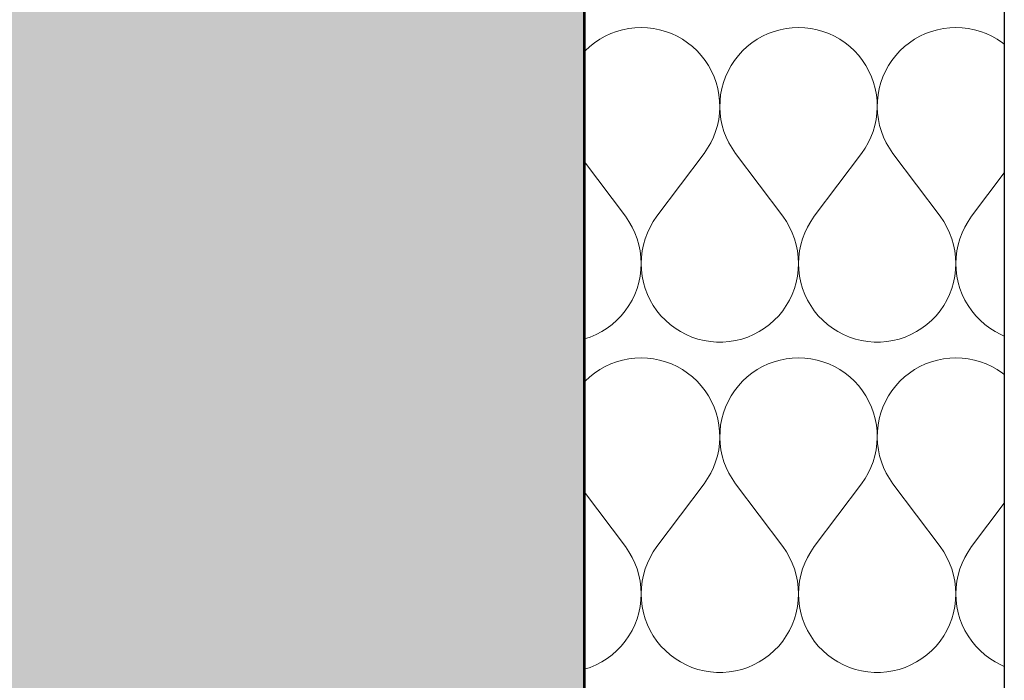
# Model space of a CAD drawing. Header units: millimetres. Extents: x -25478 to 4005, y -8416 to 11348.
# Tile 225 of 256: x -537 to -162, y 2895 to 3147. Entities that reach past the tile are written whole.
import ezdxf

# ---------------------------------------------------------------- set-up
doc = ezdxf.new("R2010")
doc.units = ezdxf.units.MM
doc.header["$MEASUREMENT"] = 0
doc.linetypes.add('Wipeout_Contour', pattern=[1000, 0, -1000])
for name, color, linetype in [('POHLED ZÁPADNÍ_1_Konstrukce - nosné', 7, 'Continuous'), ('POHLED ZÁPADNÍ_1_Nové_Konstrukce - nosné', 7, 'Continuous'), ('POHLED ZÁPADNÍ_1_Nové_Výplně – Řezové', 7, 'Continuous'), ('POHLED ZÁPADNÍ_1_Výplně - Povrchové', 7, 'Continuous'), ('POHLED ZÁPADNÍ_1_Výplně – Řezové', 7, 'Continuous')]:
    doc.layers.add(name, color=color, linetype=linetype)

# ---------------------------------------------------------------- blocks, each defined once
blk = doc.blocks.new('*X2518', base_point=(-25690.45, -8330.81))
at = {"layer": 'POHLED ZÁPADNÍ_1_Nové_Výplně – Řezové', "color": 21, "linetype": 'Continuous', "lineweight": 20, "true_color": 0xffaaaa}
for p, q in [((-311.56, 3141.69), (-313.71, 3140.69)), ((-309.33, 3142.51), (-311.56, 3141.69)), ((-307.05, 3143.16), (-309.33, 3142.51)), ((-304.73, 3143.63), (-307.05, 3143.16)), ((-302.37, 3143.91), (-304.73, 3143.63)), ((-300, 3144), (-302.37, 3143.91)), ((-297.63, 3143.91), (-300, 3144)), ((-295.27, 3143.63), (-297.63, 3143.91)), ((-292.95, 3143.16), (-295.27, 3143.63)), ((-290.67, 3142.51), (-292.95, 3143.16)), ((-288.44, 3141.69), (-290.67, 3142.51)), ((-286.29, 3140.69), (-288.44, 3141.69)), ((-251.56, 3141.69), (-253.71, 3140.69)), ((-249.33, 3142.51), (-251.56, 3141.69)), ((-247.05, 3143.16), (-249.33, 3142.51)), ((-244.73, 3143.63), (-247.05, 3143.16)), ((-242.37, 3143.91), (-244.73, 3143.63)), ((-240, 3144), (-242.37, 3143.91)), ((-237.63, 3143.91), (-240, 3144)), ((-235.27, 3143.63), (-237.63, 3143.91)), ((-232.95, 3143.16), (-235.27, 3143.63)), ((-230.67, 3142.51), (-232.95, 3143.16)), ((-228.44, 3141.69), (-230.67, 3142.51)), ((-226.29, 3140.69), (-228.44, 3141.69)), ((-191.56, 3141.69), (-193.71, 3140.69)), ((-189.33, 3142.51), (-191.56, 3141.69)), ((-187.05, 3143.16), (-189.33, 3142.51)), ((-184.73, 3143.63), (-187.05, 3143.16)), ((-182.37, 3143.91), (-184.73, 3143.63)), ((-180, 3144), (-182.37, 3143.91)), ((-177.63, 3143.91), (-180, 3144)), ((-175.27, 3143.63), (-177.63, 3143.91)), ((-172.95, 3143.16), (-175.27, 3143.63)), ((-170.67, 3142.51), (-172.95, 3143.16)), ((-168.44, 3141.69), (-170.67, 3142.51)), ((-166.29, 3140.69), (-168.44, 3141.69)), ((-317.74, 3138.19), (-319.59, 3136.72)), ((-315.77, 3139.52), (-317.74, 3138.19)), ((-313.71, 3140.69), (-315.77, 3139.52)), ((-284.23, 3139.52), (-286.29, 3140.69)), ((-282.26, 3138.19), (-284.23, 3139.52)), ((-280.41, 3136.72), (-282.26, 3138.19)), ((-257.74, 3138.19), (-259.59, 3136.72)), ((-255.77, 3139.52), (-257.74, 3138.19)), ((-253.71, 3140.69), (-255.77, 3139.52)), ((-224.23, 3139.52), (-226.29, 3140.69)), ((-222.26, 3138.19), (-224.23, 3139.52)), ((-220.41, 3136.72), (-222.26, 3138.19)), ((-197.74, 3138.19), (-199.59, 3136.72)), ((-195.77, 3139.52), (-197.74, 3138.19)), ((-193.71, 3140.69), (-195.77, 3139.52)), ((-164.23, 3139.52), (-166.29, 3140.69)), ((-162.26, 3138.19), (-164.23, 3139.52)), ((-161.55, 3137.63), (-162.26, 3138.19)), ((-321.33, 3135.1), (-321.55, 3134.85)), ((-319.59, 3136.72), (-321.33, 3135.1)), ((-278.67, 3135.1), (-280.41, 3136.72)), ((-277.07, 3133.35), (-278.67, 3135.1)), ((-261.33, 3135.1), (-262.93, 3133.35)), ((-259.59, 3136.72), (-261.33, 3135.1)), ((-218.67, 3135.1), (-220.41, 3136.72)), ((-217.07, 3133.35), (-218.67, 3135.1)), ((-201.33, 3135.1), (-202.93, 3133.35)), ((-199.59, 3136.72), (-201.33, 3135.1)), ((-275.62, 3131.48), (-277.07, 3133.35)), ((-274.31, 3129.49), (-275.62, 3131.48)), ((-264.38, 3131.48), (-265.69, 3129.49)), ((-262.93, 3133.35), (-264.38, 3131.48)), ((-215.62, 3131.48), (-217.07, 3133.35)), ((-214.31, 3129.49), (-215.62, 3131.48)), ((-204.38, 3131.48), (-205.69, 3129.49)), ((-202.93, 3133.35), (-204.38, 3131.48)), ((-273.17, 3127.42), (-274.31, 3129.49)), ((-272.19, 3125.25), (-273.17, 3127.42)), ((-266.83, 3127.42), (-267.81, 3125.25)), ((-265.69, 3129.49), (-266.83, 3127.42)), ((-213.17, 3127.42), (-214.31, 3129.49)), ((-212.19, 3125.25), (-213.17, 3127.42)), ((-206.83, 3127.42), (-207.81, 3125.25)), ((-205.69, 3129.49), (-206.83, 3127.42)), ((-271.39, 3123.02), (-272.19, 3125.25)), ((-270.77, 3120.73), (-271.39, 3123.02)), ((-268.61, 3123.02), (-269.23, 3120.73)), ((-267.81, 3125.25), (-268.61, 3123.02)), ((-211.39, 3123.02), (-212.19, 3125.25)), ((-210.77, 3120.73), (-211.39, 3123.02)), ((-208.61, 3123.02), (-209.23, 3120.73)), ((-207.81, 3125.25), (-208.61, 3123.02)), ((-270.32, 3118.4), (-270.77, 3120.73)), ((-269.23, 3120.73), (-269.68, 3118.4)), ((-210.32, 3118.4), (-210.77, 3120.73)), ((-209.23, 3120.73), (-209.68, 3118.4)), ((-270.07, 3116.05), (-270.32, 3118.4)), ((-270, 3113.67), (-270.07, 3116.05)), ((-269.93, 3116.05), (-270, 3113.67)), ((-269.68, 3118.4), (-269.93, 3116.05)), ((-210.07, 3116.05), (-210.32, 3118.4)), ((-210, 3113.67), (-210.07, 3116.05)), ((-209.93, 3116.05), (-210, 3113.67)), ((-209.68, 3118.4), (-209.93, 3116.05)), ((-270.12, 3111.31), (-270, 3113.67)), ((-270, 3113.67), (-269.88, 3111.31)), ((-210.12, 3111.31), (-210, 3113.67)), ((-210, 3113.67), (-209.88, 3111.31)), ((-270.92, 3106.63), (-270.43, 3108.95)), ((-270.43, 3108.95), (-270.12, 3111.31)), ((-269.88, 3111.31), (-269.57, 3108.95)), ((-269.57, 3108.95), (-269.08, 3106.63)), ((-210.92, 3106.63), (-210.43, 3108.95)), ((-210.43, 3108.95), (-210.12, 3111.31)), ((-209.88, 3111.31), (-209.57, 3108.95)), ((-209.57, 3108.95), (-209.08, 3106.63)), ((-272.44, 3102.14), (-271.59, 3104.36)), ((-271.59, 3104.36), (-270.92, 3106.63)), ((-269.08, 3106.63), (-268.41, 3104.36)), ((-268.41, 3104.36), (-267.56, 3102.14)), ((-212.44, 3102.14), (-211.59, 3104.36)), ((-211.59, 3104.36), (-210.92, 3106.63)), ((-209.08, 3106.63), (-208.41, 3104.36)), ((-208.41, 3104.36), (-207.56, 3102.14)), ((-273.46, 3100), (-272.44, 3102.14)), ((-267.56, 3102.14), (-266.54, 3100)), ((-213.46, 3100), (-212.44, 3102.14)), ((-207.56, 3102.14), (-206.54, 3100)), ((-276, 3096), (-274.65, 3097.95)), ((-274.65, 3097.95), (-273.46, 3100)), ((-266.54, 3100), (-265.35, 3097.95)), ((-265.35, 3097.95), (-264, 3096)), ((-216, 3096), (-214.65, 3097.95)), ((-214.65, 3097.95), (-213.46, 3100)), ((-206.54, 3100), (-205.35, 3097.95)), ((-205.35, 3097.95), (-204, 3096)), ((-294, 3072), (-276, 3096)), ((-246, 3072), (-264, 3096)), ((-234, 3072), (-216, 3096)), ((-186, 3072), (-204, 3096)), ((-306, 3072), (-321.55, 3092.74)), ((-174, 3072), (-161.55, 3088.59)), ((-304.63, 3070.01), (-306, 3072)), ((-294, 3072), (-295.37, 3070.01)), ((-244.63, 3070.01), (-246, 3072)), ((-234, 3072), (-235.37, 3070.01)), ((-184.63, 3070.01), (-186, 3072)), ((-174, 3072), (-175.37, 3070.01)), ((-303.42, 3067.92), (-304.63, 3070.01)), ((-302.39, 3065.74), (-303.42, 3067.92)), ((-296.58, 3067.92), (-297.61, 3065.74)), ((-295.37, 3070.01), (-296.58, 3067.92)), ((-243.42, 3067.92), (-244.63, 3070.01)), ((-242.39, 3065.74), (-243.42, 3067.92)), ((-236.58, 3067.92), (-237.61, 3065.74)), ((-235.37, 3070.01), (-236.58, 3067.92)), ((-183.42, 3067.92), (-184.63, 3070.01)), ((-182.39, 3065.74), (-183.42, 3067.92)), ((-176.58, 3067.92), (-177.61, 3065.74)), ((-175.37, 3070.01), (-176.58, 3067.92)), ((-301.54, 3063.48), (-302.39, 3065.74)), ((-300.87, 3061.16), (-301.54, 3063.48)), ((-298.46, 3063.48), (-299.13, 3061.16)), ((-297.61, 3065.74), (-298.46, 3063.48)), ((-241.54, 3063.48), (-242.39, 3065.74)), ((-240.87, 3061.16), (-241.54, 3063.48)), ((-238.46, 3063.48), (-239.13, 3061.16)), ((-237.61, 3065.74), (-238.46, 3063.48)), ((-181.54, 3063.48), (-182.39, 3065.74)), ((-180.87, 3061.16), (-181.54, 3063.48)), ((-178.46, 3063.48), (-179.13, 3061.16)), ((-177.61, 3065.74), (-178.46, 3063.48)), ((-300.39, 3058.79), (-300.87, 3061.16)), ((-299.13, 3061.16), (-299.61, 3058.79)), ((-240.39, 3058.79), (-240.87, 3061.16)), ((-239.13, 3061.16), (-239.61, 3058.79)), ((-180.39, 3058.79), (-180.87, 3061.16)), ((-179.13, 3061.16), (-179.61, 3058.79)), ((-300.1, 3056.39), (-300.39, 3058.79)), ((-300, 3053.98), (-300.1, 3056.39)), ((-299.9, 3056.39), (-300, 3053.98)), ((-299.61, 3058.79), (-299.9, 3056.39)), ((-240.1, 3056.39), (-240.39, 3058.79)), ((-240, 3053.98), (-240.1, 3056.39)), ((-239.9, 3056.39), (-240, 3053.98)), ((-239.61, 3058.79), (-239.9, 3056.39)), ((-180.1, 3056.39), (-180.39, 3058.79)), ((-180, 3053.98), (-180.1, 3056.39)), ((-179.9, 3056.39), (-180, 3053.98)), ((-179.61, 3058.79), (-179.9, 3056.39)), ((-300.39, 3049.17), (-300.1, 3051.57)), ((-300.1, 3051.57), (-300, 3053.98)), ((-300, 3053.98), (-299.9, 3051.57)), ((-299.9, 3051.57), (-299.61, 3049.17)), ((-240.39, 3049.17), (-240.1, 3051.57)), ((-240.1, 3051.57), (-240, 3053.98)), ((-240, 3053.98), (-239.9, 3051.57)), ((-239.9, 3051.57), (-239.61, 3049.17)), ((-180.39, 3049.17), (-180.1, 3051.57)), ((-180.1, 3051.57), (-180, 3053.98)), ((-180, 3053.98), (-179.9, 3051.57)), ((-179.9, 3051.57), (-179.61, 3049.17)), ((-300.88, 3046.8), (-300.39, 3049.17)), ((-299.61, 3049.17), (-299.12, 3046.8)), ((-240.88, 3046.8), (-240.39, 3049.17)), ((-239.61, 3049.17), (-239.12, 3046.8)), ((-180.88, 3046.8), (-180.39, 3049.17)), ((-179.61, 3049.17), (-179.12, 3046.8)), ((-302.41, 3042.23), (-301.55, 3044.49)), ((-301.55, 3044.49), (-300.88, 3046.8)), ((-299.12, 3046.8), (-298.45, 3044.49)), ((-298.45, 3044.49), (-297.59, 3042.23)), ((-242.41, 3042.23), (-241.55, 3044.49)), ((-241.55, 3044.49), (-240.88, 3046.8)), ((-239.12, 3046.8), (-238.45, 3044.49)), ((-238.45, 3044.49), (-237.59, 3042.23)), ((-182.41, 3042.23), (-181.55, 3044.49)), ((-181.55, 3044.49), (-180.88, 3046.8)), ((-179.12, 3046.8), (-178.45, 3044.49)), ((-178.45, 3044.49), (-177.59, 3042.23)), ((-303.44, 3040.05), (-302.41, 3042.23)), ((-297.59, 3042.23), (-296.56, 3040.05)), ((-243.44, 3040.05), (-242.41, 3042.23)), ((-237.59, 3042.23), (-236.56, 3040.05)), ((-183.44, 3040.05), (-182.41, 3042.23)), ((-177.59, 3042.23), (-176.56, 3040.05)), ((-306.02, 3035.97), (-304.65, 3037.96)), ((-304.65, 3037.96), (-303.44, 3040.05)), ((-296.56, 3040.05), (-295.35, 3037.96)), ((-295.35, 3037.96), (-293.98, 3035.97)), ((-246.02, 3035.97), (-244.65, 3037.96)), ((-244.65, 3037.96), (-243.44, 3040.05)), ((-236.56, 3040.05), (-235.35, 3037.96)), ((-235.35, 3037.96), (-233.98, 3035.97)), ((-186.02, 3035.97), (-184.65, 3037.96)), ((-184.65, 3037.96), (-183.44, 3040.05)), ((-176.56, 3040.05), (-175.35, 3037.96)), ((-175.35, 3037.96), (-173.98, 3035.97)), ((-309.23, 3032.36), (-307.55, 3034.1)), ((-307.55, 3034.1), (-306.02, 3035.97)), ((-293.98, 3035.97), (-292.45, 3034.1)), ((-292.45, 3034.1), (-290.77, 3032.36)), ((-249.23, 3032.36), (-247.55, 3034.1)), ((-247.55, 3034.1), (-246.02, 3035.97)), ((-233.98, 3035.97), (-232.45, 3034.1)), ((-232.45, 3034.1), (-230.77, 3032.36)), ((-189.23, 3032.36), (-187.55, 3034.1)), ((-187.55, 3034.1), (-186.02, 3035.97)), ((-173.98, 3035.97), (-172.45, 3034.1)), ((-172.45, 3034.1), (-170.77, 3032.36)), ((-315.01, 3028.02), (-312.96, 3029.31)), ((-312.96, 3029.31), (-311.03, 3030.76)), ((-311.03, 3030.76), (-309.23, 3032.36)), ((-290.77, 3032.36), (-288.97, 3030.76)), ((-288.97, 3030.76), (-287.04, 3029.31)), ((-287.04, 3029.31), (-284.99, 3028.02)), ((-255.01, 3028.02), (-252.96, 3029.31)), ((-252.96, 3029.31), (-251.03, 3030.76)), ((-251.03, 3030.76), (-249.23, 3032.36)), ((-230.77, 3032.36), (-228.97, 3030.76)), ((-228.97, 3030.76), (-227.04, 3029.31)), ((-227.04, 3029.31), (-224.99, 3028.02)), ((-195.01, 3028.02), (-192.96, 3029.31)), ((-192.96, 3029.31), (-191.03, 3030.76)), ((-191.03, 3030.76), (-189.23, 3032.36)), ((-170.77, 3032.36), (-168.97, 3030.76)), ((-168.97, 3030.76), (-167.04, 3029.31)), ((-167.04, 3029.31), (-164.99, 3028.02)), ((-321.55, 3025.22), (-319.37, 3025.95)), ((-319.37, 3025.95), (-317.14, 3026.89)), ((-317.14, 3026.89), (-315.01, 3028.02)), ((-284.99, 3028.02), (-282.86, 3026.89)), ((-282.86, 3026.89), (-280.63, 3025.95)), ((-280.63, 3025.95), (-278.34, 3025.18)), ((-261.66, 3025.18), (-259.37, 3025.95)), ((-259.37, 3025.95), (-257.14, 3026.89)), ((-257.14, 3026.89), (-255.01, 3028.02)), ((-224.99, 3028.02), (-222.86, 3026.89)), ((-222.86, 3026.89), (-220.63, 3025.95)), ((-220.63, 3025.95), (-218.34, 3025.18)), ((-201.66, 3025.18), (-199.37, 3025.95)), ((-199.37, 3025.95), (-197.14, 3026.89)), ((-197.14, 3026.89), (-195.01, 3028.02)), ((-164.99, 3028.02), (-162.86, 3026.89)), ((-162.86, 3026.89), (-161.55, 3026.34)), ((-278.34, 3025.18), (-276, 3024.61)), ((-276, 3024.61), (-273.61, 3024.22)), ((-273.61, 3024.22), (-271.21, 3024.02)), ((-271.21, 3024.02), (-268.79, 3024.02)), ((-268.79, 3024.02), (-266.39, 3024.22)), ((-266.39, 3024.22), (-264, 3024.61)), ((-264, 3024.61), (-261.66, 3025.18)), ((-218.34, 3025.18), (-216, 3024.61)), ((-216, 3024.61), (-213.61, 3024.22)), ((-213.61, 3024.22), (-211.21, 3024.02)), ((-211.21, 3024.02), (-208.79, 3024.02)), ((-208.79, 3024.02), (-206.39, 3024.22)), ((-206.39, 3024.22), (-204, 3024.61)), ((-204, 3024.61), (-201.66, 3025.18)), ((-302.37, 3017.91), (-304.73, 3017.63)), ((-300, 3018), (-302.37, 3017.91)), ((-297.63, 3017.91), (-300, 3018)), ((-295.27, 3017.63), (-297.63, 3017.91)), ((-242.37, 3017.91), (-244.73, 3017.63)), ((-240, 3018), (-242.37, 3017.91)), ((-237.63, 3017.91), (-240, 3018)), ((-235.27, 3017.63), (-237.63, 3017.91)), ((-182.37, 3017.91), (-184.73, 3017.63)), ((-180, 3018), (-182.37, 3017.91)), ((-177.63, 3017.91), (-180, 3018)), ((-175.27, 3017.63), (-177.63, 3017.91)), ((-313.71, 3014.69), (-315.77, 3013.52)), ((-311.56, 3015.69), (-313.71, 3014.69)), ((-309.33, 3016.51), (-311.56, 3015.69)), ((-307.05, 3017.16), (-309.33, 3016.51)), ((-304.73, 3017.63), (-307.05, 3017.16)), ((-292.95, 3017.16), (-295.27, 3017.63)), ((-290.67, 3016.51), (-292.95, 3017.16)), ((-288.44, 3015.69), (-290.67, 3016.51)), ((-286.29, 3014.69), (-288.44, 3015.69)), ((-284.23, 3013.52), (-286.29, 3014.69)), ((-253.71, 3014.69), (-255.77, 3013.52)), ((-251.56, 3015.69), (-253.71, 3014.69)), ((-249.33, 3016.51), (-251.56, 3015.69)), ((-247.05, 3017.16), (-249.33, 3016.51)), ((-244.73, 3017.63), (-247.05, 3017.16)), ((-232.95, 3017.16), (-235.27, 3017.63)), ((-230.67, 3016.51), (-232.95, 3017.16)), ((-228.44, 3015.69), (-230.67, 3016.51)), ((-226.29, 3014.69), (-228.44, 3015.69)), ((-224.23, 3013.52), (-226.29, 3014.69)), ((-193.71, 3014.69), (-195.77, 3013.52)), ((-191.56, 3015.69), (-193.71, 3014.69)), ((-189.33, 3016.51), (-191.56, 3015.69)), ((-187.05, 3017.16), (-189.33, 3016.51)), ((-184.73, 3017.63), (-187.05, 3017.16)), ((-172.95, 3017.16), (-175.27, 3017.63)), ((-170.67, 3016.51), (-172.95, 3017.16)), ((-168.44, 3015.69), (-170.67, 3016.51)), ((-166.29, 3014.69), (-168.44, 3015.69)), ((-164.23, 3013.52), (-166.29, 3014.69)), ((-319.59, 3010.72), (-321.33, 3009.1)), ((-317.74, 3012.19), (-319.59, 3010.72)), ((-315.77, 3013.52), (-317.74, 3012.19)), ((-282.26, 3012.19), (-284.23, 3013.52)), ((-280.41, 3010.72), (-282.26, 3012.19)), ((-278.67, 3009.1), (-280.41, 3010.72)), ((-259.59, 3010.72), (-261.33, 3009.1)), ((-257.74, 3012.19), (-259.59, 3010.72)), ((-255.77, 3013.52), (-257.74, 3012.19)), ((-222.26, 3012.19), (-224.23, 3013.52)), ((-220.41, 3010.72), (-222.26, 3012.19)), ((-218.67, 3009.1), (-220.41, 3010.72)), ((-199.59, 3010.72), (-201.33, 3009.1)), ((-197.74, 3012.19), (-199.59, 3010.72)), ((-195.77, 3013.52), (-197.74, 3012.19)), ((-162.26, 3012.19), (-164.23, 3013.52)), ((-161.55, 3011.63), (-162.26, 3012.19)), ((-321.33, 3009.1), (-321.55, 3008.85)), ((-277.07, 3007.35), (-278.67, 3009.1)), ((-275.62, 3005.48), (-277.07, 3007.35)), ((-262.93, 3007.35), (-264.38, 3005.48)), ((-261.33, 3009.1), (-262.93, 3007.35)), ((-217.07, 3007.35), (-218.67, 3009.1)), ((-215.62, 3005.48), (-217.07, 3007.35)), ((-202.93, 3007.35), (-204.38, 3005.48)), ((-201.33, 3009.1), (-202.93, 3007.35)), ((-274.31, 3003.49), (-275.62, 3005.48)), ((-273.17, 3001.42), (-274.31, 3003.49)), ((-265.69, 3003.49), (-266.83, 3001.42)), ((-264.38, 3005.48), (-265.69, 3003.49)), ((-214.31, 3003.49), (-215.62, 3005.48)), ((-213.17, 3001.42), (-214.31, 3003.49)), ((-205.69, 3003.49), (-206.83, 3001.42)), ((-204.38, 3005.48), (-205.69, 3003.49)), ((-272.19, 2999.25), (-273.17, 3001.42)), ((-271.39, 2997.02), (-272.19, 2999.25)), ((-267.81, 2999.25), (-268.61, 2997.02)), ((-266.83, 3001.42), (-267.81, 2999.25)), ((-212.19, 2999.25), (-213.17, 3001.42)), ((-211.39, 2997.02), (-212.19, 2999.25)), ((-207.81, 2999.25), (-208.61, 2997.02)), ((-206.83, 3001.42), (-207.81, 2999.25)), ((-270.77, 2994.73), (-271.39, 2997.02)), ((-268.61, 2997.02), (-269.23, 2994.73)), ((-210.77, 2994.73), (-211.39, 2997.02)), ((-208.61, 2997.02), (-209.23, 2994.73)), ((-270.32, 2992.4), (-270.77, 2994.73)), ((-270.07, 2990.05), (-270.32, 2992.4)), ((-269.68, 2992.4), (-269.93, 2990.05)), ((-269.23, 2994.73), (-269.68, 2992.4)), ((-210.32, 2992.4), (-210.77, 2994.73)), ((-210.07, 2990.05), (-210.32, 2992.4)), ((-209.68, 2992.4), (-209.93, 2990.05)), ((-209.23, 2994.73), (-209.68, 2992.4)), ((-270, 2987.67), (-270.07, 2990.05)), ((-269.93, 2990.05), (-270, 2987.67)), ((-210, 2987.67), (-210.07, 2990.05)), ((-209.93, 2990.05), (-210, 2987.67)), ((-270.43, 2982.95), (-270.12, 2985.31)), ((-270.12, 2985.31), (-270, 2987.67)), ((-270, 2987.67), (-269.88, 2985.31)), ((-269.88, 2985.31), (-269.57, 2982.95)), ((-210.43, 2982.95), (-210.12, 2985.31)), ((-210.12, 2985.31), (-210, 2987.67)), ((-210, 2987.67), (-209.88, 2985.31)), ((-209.88, 2985.31), (-209.57, 2982.95)), ((-271.59, 2978.36), (-270.92, 2980.63)), ((-270.92, 2980.63), (-270.43, 2982.95)), ((-269.57, 2982.95), (-269.08, 2980.63)), ((-269.08, 2980.63), (-268.41, 2978.36)), ((-211.59, 2978.36), (-210.92, 2980.63)), ((-210.92, 2980.63), (-210.43, 2982.95)), ((-209.57, 2982.95), (-209.08, 2980.63)), ((-209.08, 2980.63), (-208.41, 2978.36)), ((-272.44, 2976.14), (-271.59, 2978.36)), ((-268.41, 2978.36), (-267.56, 2976.14)), ((-212.44, 2976.14), (-211.59, 2978.36)), ((-208.41, 2978.36), (-207.56, 2976.14)), ((-274.65, 2971.95), (-273.46, 2974)), ((-273.46, 2974), (-272.44, 2976.14)), ((-267.56, 2976.14), (-266.54, 2974)), ((-266.54, 2974), (-265.35, 2971.95)), ((-214.65, 2971.95), (-213.46, 2974)), ((-213.46, 2974), (-212.44, 2976.14)), ((-207.56, 2976.14), (-206.54, 2974)), ((-206.54, 2974), (-205.35, 2971.95)), ((-294, 2946), (-276, 2970)), ((-276, 2970), (-274.65, 2971.95)), ((-265.35, 2971.95), (-264, 2970)), ((-246, 2946), (-264, 2970)), ((-234, 2946), (-216, 2970)), ((-216, 2970), (-214.65, 2971.95)), ((-205.35, 2971.95), (-204, 2970)), ((-186, 2946), (-204, 2970)), ((-306, 2946), (-321.55, 2966.74)), ((-174, 2946), (-161.55, 2962.59)), ((-304.63, 2944.01), (-306, 2946)), ((-303.42, 2941.92), (-304.63, 2944.01)), ((-295.37, 2944.01), (-296.58, 2941.92)), ((-294, 2946), (-295.37, 2944.01)), ((-244.63, 2944.01), (-246, 2946)), ((-243.42, 2941.92), (-244.63, 2944.01)), ((-235.37, 2944.01), (-236.58, 2941.92)), ((-234, 2946), (-235.37, 2944.01)), ((-184.63, 2944.01), (-186, 2946)), ((-183.42, 2941.92), (-184.63, 2944.01)), ((-175.37, 2944.01), (-176.58, 2941.92)), ((-174, 2946), (-175.37, 2944.01)), ((-302.39, 2939.74), (-303.42, 2941.92)), ((-301.54, 2937.48), (-302.39, 2939.74)), ((-297.61, 2939.74), (-298.46, 2937.48)), ((-296.58, 2941.92), (-297.61, 2939.74)), ((-242.39, 2939.74), (-243.42, 2941.92)), ((-241.54, 2937.48), (-242.39, 2939.74)), ((-237.61, 2939.74), (-238.46, 2937.48)), ((-236.58, 2941.92), (-237.61, 2939.74)), ((-182.39, 2939.74), (-183.42, 2941.92)), ((-181.54, 2937.48), (-182.39, 2939.74)), ((-177.61, 2939.74), (-178.46, 2937.48)), ((-176.58, 2941.92), (-177.61, 2939.74)), ((-300.87, 2935.16), (-301.54, 2937.48)), ((-300.39, 2932.79), (-300.87, 2935.16)), ((-299.13, 2935.16), (-299.61, 2932.79)), ((-298.46, 2937.48), (-299.13, 2935.16)), ((-240.87, 2935.16), (-241.54, 2937.48)), ((-240.39, 2932.79), (-240.87, 2935.16)), ((-239.13, 2935.16), (-239.61, 2932.79)), ((-238.46, 2937.48), (-239.13, 2935.16)), ((-180.87, 2935.16), (-181.54, 2937.48)), ((-180.39, 2932.79), (-180.87, 2935.16)), ((-179.13, 2935.16), (-179.61, 2932.79)), ((-178.46, 2937.48), (-179.13, 2935.16)), ((-300.1, 2930.39), (-300.39, 2932.79)), ((-299.61, 2932.79), (-299.9, 2930.39)), ((-240.1, 2930.39), (-240.39, 2932.79)), ((-239.61, 2932.79), (-239.9, 2930.39)), ((-180.1, 2930.39), (-180.39, 2932.79)), ((-179.61, 2932.79), (-179.9, 2930.39)), ((-300, 2927.98), (-300.1, 2930.39)), ((-300.1, 2925.57), (-300, 2927.98)), ((-299.9, 2930.39), (-300, 2927.98)), ((-300, 2927.98), (-299.9, 2925.57)), ((-240, 2927.98), (-240.1, 2930.39)), ((-240.1, 2925.57), (-240, 2927.98)), ((-239.9, 2930.39), (-240, 2927.98)), ((-240, 2927.98), (-239.9, 2925.57)), ((-180, 2927.98), (-180.1, 2930.39)), ((-180.1, 2925.57), (-180, 2927.98)), ((-179.9, 2930.39), (-180, 2927.98)), ((-180, 2927.98), (-179.9, 2925.57)), ((-300.39, 2923.17), (-300.1, 2925.57)), ((-299.9, 2925.57), (-299.61, 2923.17)), ((-240.39, 2923.17), (-240.1, 2925.57)), ((-239.9, 2925.57), (-239.61, 2923.17)), ((-180.39, 2923.17), (-180.1, 2925.57)), ((-179.9, 2925.57), (-179.61, 2923.17)), ((-301.55, 2918.49), (-300.88, 2920.8)), ((-300.88, 2920.8), (-300.39, 2923.17)), ((-299.61, 2923.17), (-299.12, 2920.8)), ((-299.12, 2920.8), (-298.45, 2918.49)), ((-241.55, 2918.49), (-240.88, 2920.8)), ((-240.88, 2920.8), (-240.39, 2923.17)), ((-239.61, 2923.17), (-239.12, 2920.8)), ((-239.12, 2920.8), (-238.45, 2918.49)), ((-181.55, 2918.49), (-180.88, 2920.8)), ((-180.88, 2920.8), (-180.39, 2923.17)), ((-179.61, 2923.17), (-179.12, 2920.8)), ((-179.12, 2920.8), (-178.45, 2918.49)), ((-302.41, 2916.23), (-301.55, 2918.49)), ((-298.45, 2918.49), (-297.59, 2916.23)), ((-242.41, 2916.23), (-241.55, 2918.49)), ((-238.45, 2918.49), (-237.59, 2916.23)), ((-182.41, 2916.23), (-181.55, 2918.49)), ((-178.45, 2918.49), (-177.59, 2916.23)), ((-304.65, 2911.96), (-303.44, 2914.05)), ((-303.44, 2914.05), (-302.41, 2916.23)), ((-297.59, 2916.23), (-296.56, 2914.05)), ((-296.56, 2914.05), (-295.35, 2911.96)), ((-244.65, 2911.96), (-243.44, 2914.05)), ((-243.44, 2914.05), (-242.41, 2916.23)), ((-237.59, 2916.23), (-236.56, 2914.05)), ((-236.56, 2914.05), (-235.35, 2911.96)), ((-184.65, 2911.96), (-183.44, 2914.05)), ((-183.44, 2914.05), (-182.41, 2916.23)), ((-177.59, 2916.23), (-176.56, 2914.05)), ((-176.56, 2914.05), (-175.35, 2911.96)), ((-307.55, 2908.1), (-306.02, 2909.97)), ((-306.02, 2909.97), (-304.65, 2911.96)), ((-295.35, 2911.96), (-293.98, 2909.97)), ((-293.98, 2909.97), (-292.45, 2908.1)), ((-247.55, 2908.1), (-246.02, 2909.97)), ((-246.02, 2909.97), (-244.65, 2911.96)), ((-235.35, 2911.96), (-233.98, 2909.97)), ((-233.98, 2909.97), (-232.45, 2908.1)), ((-187.55, 2908.1), (-186.02, 2909.97)), ((-186.02, 2909.97), (-184.65, 2911.96)), ((-175.35, 2911.96), (-173.98, 2909.97)), ((-173.98, 2909.97), (-172.45, 2908.1)), ((-311.03, 2904.76), (-309.23, 2906.36)), ((-309.23, 2906.36), (-307.55, 2908.1)), ((-292.45, 2908.1), (-290.77, 2906.36)), ((-290.77, 2906.36), (-288.97, 2904.76)), ((-251.03, 2904.76), (-249.23, 2906.36)), ((-249.23, 2906.36), (-247.55, 2908.1)), ((-232.45, 2908.1), (-230.77, 2906.36)), ((-230.77, 2906.36), (-228.97, 2904.76)), ((-191.03, 2904.76), (-189.23, 2906.36)), ((-189.23, 2906.36), (-187.55, 2908.1)), ((-172.45, 2908.1), (-170.77, 2906.36)), ((-170.77, 2906.36), (-168.97, 2904.76)), ((-317.14, 2900.89), (-315.01, 2902.02)), ((-315.01, 2902.02), (-312.96, 2903.31)), ((-312.96, 2903.31), (-311.03, 2904.76)), ((-288.97, 2904.76), (-287.04, 2903.31)), ((-287.04, 2903.31), (-284.99, 2902.02)), ((-284.99, 2902.02), (-282.86, 2900.89)), ((-257.14, 2900.89), (-255.01, 2902.02)), ((-255.01, 2902.02), (-252.96, 2903.31)), ((-252.96, 2903.31), (-251.03, 2904.76)), ((-228.97, 2904.76), (-227.04, 2903.31)), ((-227.04, 2903.31), (-224.99, 2902.02)), ((-224.99, 2902.02), (-222.86, 2900.89)), ((-197.14, 2900.89), (-195.01, 2902.02)), ((-195.01, 2902.02), (-192.96, 2903.31)), ((-192.96, 2903.31), (-191.03, 2904.76)), ((-168.97, 2904.76), (-167.04, 2903.31)), ((-167.04, 2903.31), (-164.99, 2902.02)), ((-164.99, 2902.02), (-162.86, 2900.89)), ((-321.55, 2899.22), (-319.37, 2899.95)), ((-319.37, 2899.95), (-317.14, 2900.89)), ((-282.86, 2900.89), (-280.63, 2899.95)), ((-280.63, 2899.95), (-278.34, 2899.18)), ((-278.34, 2899.18), (-276, 2898.61)), ((-276, 2898.61), (-273.61, 2898.22)), ((-273.61, 2898.22), (-271.21, 2898.02)), ((-271.21, 2898.02), (-268.79, 2898.02)), ((-268.79, 2898.02), (-266.39, 2898.22)), ((-266.39, 2898.22), (-264, 2898.61)), ((-264, 2898.61), (-261.66, 2899.18)), ((-261.66, 2899.18), (-259.37, 2899.95)), ((-259.37, 2899.95), (-257.14, 2900.89)), ((-222.86, 2900.89), (-220.63, 2899.95)), ((-220.63, 2899.95), (-218.34, 2899.18)), ((-218.34, 2899.18), (-216, 2898.61)), ((-216, 2898.61), (-213.61, 2898.22)), ((-213.61, 2898.22), (-211.21, 2898.02)), ((-211.21, 2898.02), (-208.79, 2898.02)), ((-208.79, 2898.02), (-206.39, 2898.22)), ((-206.39, 2898.22), (-204, 2898.61)), ((-204, 2898.61), (-201.66, 2899.18)), ((-201.66, 2899.18), (-199.37, 2899.95)), ((-199.37, 2899.95), (-197.14, 2900.89)), ((-162.86, 2900.89), (-161.55, 2900.34))]:
    blk.add_line(p, q, dxfattribs=at)

msp = doc.modelspace()

# ---------------------------------------------------------------- wipeouts: each hides what was drawn before it
at = {"color": 254, "linetype": 'Wipeout_Contour', "lineweight": 0, "ltscale": 7609.982326}
msp.add_wipeout([(-321.55, 3480), (-321.69, 380), (-321.55, 870), (-321.55, 2670)], dxfattribs=at).dxf.layer = 'POHLED ZÁPADNÍ_1_Výplně - Povrchové'

# ---------------------------------------------------------------- next in the draw order: wipeouts: each hides what was drawn before it
at = {"color": 254, "linetype": 'Wipeout_Contour', "lineweight": 0, "ltscale": 15030.338695}
msp.add_wipeout([(-321.55, 3480), (-321.55, 2670), (-311.55, 2670), (-161.55, 2670), (-161.55, 3480)], dxfattribs=at).dxf.layer = 'POHLED ZÁPADNÍ_1_Nové_Výplně – Řezové'

# ---------------------------------------------------------------- next in the draw order: hatches: boundary and pattern name
at = {"layer": 'POHLED ZÁPADNÍ_1_Výplně – Řezové', "linetype": 'Continuous', "lineweight": 13}
msp.add_hatch(color=254, dxfattribs=at).paths.add_polyline_path([(-321.69, 3180), (-821.69, 3180), (-821.69, 2780), (-321.69, 2780)])

# ---------------------------------------------------------------- next in the draw order: linework, layer by layer
at = {"layer": 'POHLED ZÁPADNÍ_1_Konstrukce - nosné', "color": 7, "linetype": 'Continuous', "lineweight": 50}
msp.add_line((-321.69, 3180), (-321.69, 2780), dxfattribs=at)
at = {"layer": 'POHLED ZÁPADNÍ_1_Nové_Konstrukce - nosné', "color": 1, "linetype": 'Continuous', "lineweight": 25}
for p, q in [((-321.55, 3480), (-321.55, 2670)), ((-161.69, 3480), (-161.55, 2670))]:
    msp.add_line(p, q, dxfattribs=at)

# ---------------------------------------------------------------- next in the draw order: block references
at = {"layer": 'POHLED ZÁPADNÍ_1_Konstrukce - nosné', "color": 9, "linetype": 'Continuous', "lineweight": 13}
msp.add_blockref('*X2518', (-25690.45, -8330.81), dxfattribs=at)

doc.saveas('drawing.dxf')
